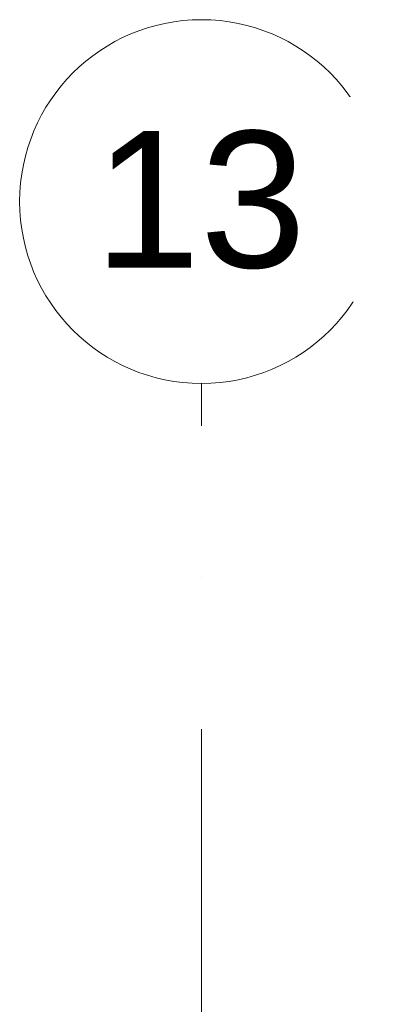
# Model space of a CAD drawing. Header units: millimetres. Extents: x 157133 to 260102, y -21587 to 34582.
# Tile 58 of 65: x 215137 to 216337, y 11370 to 14618. Entities that reach past the tile are written whole.
import ezdxf

# ---------------------------------------------------------------- set-up
doc = ezdxf.new("R2010")
doc.units = ezdxf.units.MM
doc.linetypes.add('Osa', pattern=[2000, 1000, -500, 0, -500])
doc.linetypes.add('Čerchovaná 20mm', pattern=[3000, 2000, -500, 0, -500])
doc.layers.add('CA_OSY', color=5, linetype='Osa', lineweight=9)
doc.layers.add('CA_TEXT35', color=62, linetype='Continuous', lineweight=9)
doc.styles.add('Arial_2', font='arial.ttf', dxfattribs={"height": 450})

# ---------------------------------------------------------------- blocks, each defined once
blk = doc.blocks.new('Osnova - Bublina osnovy 12mm-4850-Řez 3 - vestavek V7')
at = {"layer": 'CA_TEXT35'}
blk.add_circle((161770, 14018.1), 600, dxfattribs=at)

msp = doc.modelspace()

# ---------------------------------------------------------------- linework, layer by layer
at = {"layer": 'CA_OSY', "linetype": 'Čerchovaná 20mm'}
msp.add_line((215736.8, -4722.7), (215736.8, 13418.1), dxfattribs=at)

# ---------------------------------------------------------------- block references
at = {"layer": 'CA_TEXT35'}
msp.add_blockref('Osnova - Bublina osnovy 12mm-4850-Řez 3 - vestavek V7', (53966.7, 0), dxfattribs=at)

# ---------------------------------------------------------------- next in the draw order: texts
at = {"layer": 'CA_TEXT35', "insert": (215382.7, 14250.6), "char_height": 450, "width": 849.789, "attachment_point": 1, "style": 'Arial_2', "bg_fill": 3, "box_fill_scale": 1.25, "bg_fill_color": 256, "bg_fill_true_color": 13158600, "bg_fill_transparency": 0}
msp.add_mtext('13', dxfattribs=at)

doc.saveas('drawing.dxf')
